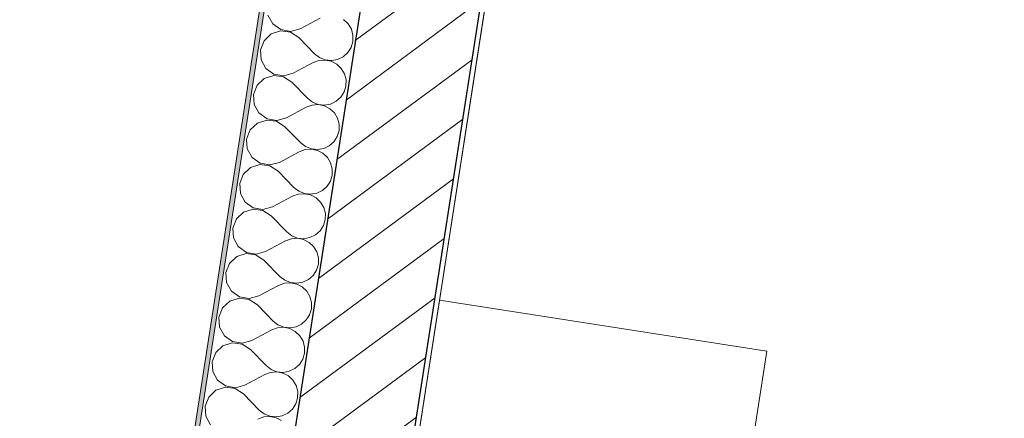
# Model space of a CAD drawing. Header units: metres. Extents: x 5509548 to 5517943, y 5680530 to 5684871.
# Tile 89 of 124: x 5516177.181 to 5516179.263, y 5683288.557 to 5683289.399. Entities that reach past the tile are written whole.
import ezdxf

# ---------------------------------------------------------------- set-up
doc = ezdxf.new("R2010")
doc.units = ezdxf.units.M
doc.linetypes.add('Przerywana', pattern=[240, 120, -120])
for name, color, linetype in [('Nowe_A-Meble-Sypialnia', 7, 'CONTINUOUS'), ('Nowe_A-Posadzki', 7, 'CONTINUOUS'), ('Nowe_A-Ściany-Zewnętrzne', 7, 'CONTINUOUS')]:
    doc.layers.add(name, color=color, linetype=linetype)
for name, color, linetype, lineweight in [('Nowe_A-Meble-Sypialnia_Nr_pióra__4', 7, 'CONTINUOUS', 13), ('Nowe_A-Posadzki_Nr_pióra__89', 7, 'CONTINUOUS', 13), ('Nowe_A-Ściany-Zewnętrzne_Nr_pióra__174', 7, 'CONTINUOUS', 5), ('Nowe_A-Ściany-Zewnętrzne_Nr_pióra__27', 7, 'CONTINUOUS', 25), ('Nowe_A-Ściany-Zewnętrzne_Nr_pióra__47', 7, 'CONTINUOUS', 15), ('Nowe_A-Ściany-Zewnętrzne_Nr_pióra__67', 7, 'CONTINUOUS', 13)]:
    doc.layers.add(name, color=color, linetype=linetype, lineweight=lineweight)
doc.layers.add('Nowe_A-Strefy-Parter_Nr_pióra__94', color=7, linetype='CONTINUOUS', lineweight=13, true_color=0xe4ad2c)
pattern_1 = [(0, (0, 0), (0, 86.60254037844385), [0, -50]), (0, (25, 43.30126941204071), (0, 86.60254037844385), [0, -50])]

# ---------------------------------------------------------------- blocks, each defined once
blk = doc.blocks.new('Strop_4', base_point=(65240.07224493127, -99177.59784355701))
at = {"layer": 'Nowe_A-Posadzki_Nr_pióra__89', "color": 7, "linetype": 'Continuous', "lineweight": 13, "flags": 128}
blk.add_lwpolyline([(65240.07224493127, -99177.59784355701), (65240.07224493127, -116907.597843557), (90770.07224493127, -116907.597843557), (90770.07224493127, -99177.59784355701)], close=True, dxfattribs=at)
blk = doc.blocks.new('*X180')
at = {"layer": 'Nowe_A-Ściany-Zewnętrzne_Nr_pióra__174', "color": 7, "linetype": 'Continuous', "lineweight": 5}
for p, q in [((64861.02462588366, -114085.7142857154), (64899.11986397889, -114057.142857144)), ((64959.81552709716, -114060.0868896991), (64948.98717805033, -114052.6463242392)), ((64968.19847390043, -114070.2032803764), (64959.81552709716, -114060.0868896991)), ((64789.427959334, -114068.0249926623), (64802.3230586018, -114084.4938145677)), ((64973.49788101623, -114082.2254033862), (64968.19847390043, -114070.2032803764)), ((64975.31034016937, -114095.2380952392), (64973.49788101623, -114082.2254033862)), ((64802.3230586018, -114084.4938145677), (64821.03146698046, -114093.8480187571)), ((64821.03146698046, -114096.6281717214), (64802.3230586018, -114105.9823759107)), ((64821.03146698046, -114093.8480187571), (64841.94358406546, -114094.282805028)), ((64841.94358406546, -114096.1933854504), (64821.03146698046, -114096.6281717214)), ((64841.94358406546, -114094.282805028), (64861.02462588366, -114085.7142857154)), ((64861.02462588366, -114104.7619047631), (64841.94358406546, -114096.1933854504)), ((64973.49788101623, -114108.2507870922), (64975.31034016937, -114095.2380952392)), ((64789.427959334, -114122.4511978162), (64784.83414969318, -114142.8571428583)), ((64802.3230586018, -114105.9823759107), (64789.427959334, -114122.4511978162)), ((64861.02462588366, -114104.7619047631), (64899.11986397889, -114133.3333333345)), ((64959.81552709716, -114130.3893007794), (64968.19847390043, -114120.2729101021)), ((64968.19847390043, -114120.2729101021), (64973.49788101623, -114108.2507870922)), ((64784.83414969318, -114142.8571428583), (64789.427959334, -114163.2630879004)), ((64899.11986397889, -114133.3333333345), (64910.61749295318, -114139.6909811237)), ((64910.61749295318, -114146.0233045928), (64899.11986397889, -114152.3809523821)), ((64910.61749295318, -114139.6909811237), (64923.41483563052, -114142.664729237)), ((64923.41483563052, -114143.0495564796), (64910.61749295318, -114146.0233045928)), ((64923.41483563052, -114142.664729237), (64936.53771625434, -114142.0282062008)), ((64936.53771625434, -114143.6860795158), (64923.41483563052, -114143.0495564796)), ((64936.53771625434, -114142.0282062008), (64948.98717805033, -114137.8298662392)), ((64948.98717805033, -114147.8844194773), (64936.53771625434, -114143.6860795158)), ((64948.98717805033, -114137.8298662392), (64959.81552709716, -114130.3893007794)), ((64789.427959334, -114163.2630879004), (64802.3230586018, -114179.7319098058)), ((64861.02462588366, -114180.9523809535), (64899.11986397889, -114152.3809523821)), ((64959.81552709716, -114155.3249849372), (64948.98717805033, -114147.8844194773)), ((64968.19847390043, -114165.4413756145), (64959.81552709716, -114155.3249849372)), ((64973.49788101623, -114177.4634986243), (64968.19847390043, -114165.4413756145)), ((64802.3230586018, -114179.7319098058), (64821.03146698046, -114189.0861139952)), ((64841.94358406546, -114189.5209002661), (64861.02462588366, -114180.9523809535)), ((64975.31034016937, -114190.4761904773), (64973.49788101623, -114177.4634986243)), ((64802.3230586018, -114201.2204711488), (64789.427959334, -114217.6892930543)), ((64821.03146698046, -114191.8662669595), (64802.3230586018, -114201.2204711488)), ((64821.03146698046, -114189.0861139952), (64841.94358406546, -114189.5209002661)), ((64841.94358406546, -114191.4314806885), (64821.03146698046, -114191.8662669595)), ((64861.02462588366, -114200.0000000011), (64841.94358406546, -114191.4314806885)), ((64861.02462588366, -114200.0000000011), (64899.11986397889, -114228.5714285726)), ((64968.19847390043, -114215.5110053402), (64973.49788101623, -114203.4888823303)), ((64973.49788101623, -114203.4888823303), (64975.31034016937, -114190.4761904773)), ((64789.427959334, -114217.6892930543), (64784.83414969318, -114238.0952380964)), ((64899.11986397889, -114228.5714285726), (64910.61749295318, -114234.9290763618)), ((64948.98717805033, -114233.0679614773), (64959.81552709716, -114225.6273960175)), ((64959.81552709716, -114225.6273960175), (64968.19847390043, -114215.5110053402)), ((64784.83414969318, -114238.0952380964), (64789.427959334, -114258.5011831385)), ((64861.02462588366, -114276.1904761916), (64899.11986397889, -114247.6190476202)), ((64910.61749295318, -114241.2613998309), (64899.11986397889, -114247.6190476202)), ((64910.61749295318, -114234.9290763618), (64923.41483563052, -114237.9028244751)), ((64923.41483563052, -114238.2876517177), (64910.61749295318, -114241.2613998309)), ((64923.41483563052, -114237.9028244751), (64936.53771625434, -114237.2663014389)), ((64936.53771625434, -114238.9241747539), (64923.41483563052, -114238.2876517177)), ((64936.53771625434, -114237.2663014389), (64948.98717805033, -114233.0679614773)), ((64948.98717805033, -114243.1225147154), (64936.53771625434, -114238.9241747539)), ((64959.81552709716, -114250.5630801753), (64948.98717805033, -114243.1225147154)), ((64789.427959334, -114258.5011831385), (64802.3230586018, -114274.9700050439)), ((64968.19847390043, -114260.6794708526), (64959.81552709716, -114250.5630801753)), ((64973.49788101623, -114272.7015938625), (64968.19847390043, -114260.6794708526)), ((64802.3230586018, -114274.9700050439), (64821.03146698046, -114284.3242092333)), ((64821.03146698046, -114287.1043621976), (64802.3230586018, -114296.458566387)), ((64821.03146698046, -114284.3242092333), (64841.94358406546, -114284.7589955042)), ((64841.94358406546, -114286.6695759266), (64821.03146698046, -114287.1043621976)), ((64841.94358406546, -114284.7589955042), (64861.02462588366, -114276.1904761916)), ((64861.02462588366, -114295.2380952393), (64841.94358406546, -114286.6695759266)), ((64975.31034016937, -114285.7142857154), (64973.49788101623, -114272.7015938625)), ((64973.49788101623, -114298.7269775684), (64975.31034016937, -114285.7142857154)), ((64802.3230586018, -114296.458566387), (64789.427959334, -114312.9273882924)), ((64861.02462588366, -114295.2380952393), (64899.11986397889, -114323.8095238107)), ((64959.81552709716, -114320.8654912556), (64968.19847390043, -114310.7491005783)), ((64968.19847390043, -114310.7491005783), (64973.49788101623, -114298.7269775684)), ((64789.427959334, -114312.9273882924), (64784.83414969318, -114333.3333333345)), ((64784.83414969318, -114333.3333333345), (64789.427959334, -114353.7392783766)), ((64899.11986397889, -114323.8095238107), (64910.61749295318, -114330.1671716)), ((64910.61749295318, -114330.1671716), (64923.41483563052, -114333.1409197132)), ((64923.41483563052, -114333.5257469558), (64910.61749295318, -114336.499495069)), ((64923.41483563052, -114333.1409197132), (64936.53771625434, -114332.504396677)), ((64936.53771625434, -114334.162269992), (64923.41483563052, -114333.5257469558)), ((64936.53771625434, -114332.504396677), (64948.98717805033, -114328.3060567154)), ((64948.98717805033, -114328.3060567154), (64959.81552709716, -114320.8654912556)), ((64789.427959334, -114353.7392783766), (64802.3230586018, -114370.208100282)), ((64861.02462588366, -114371.4285714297), (64899.11986397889, -114342.8571428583)), ((64910.61749295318, -114336.499495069), (64899.11986397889, -114342.8571428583)), ((64948.98717805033, -114338.3606099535), (64936.53771625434, -114334.162269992)), ((64959.81552709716, -114345.8011754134), (64948.98717805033, -114338.3606099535)), ((64968.19847390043, -114355.9175660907), (64959.81552709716, -114345.8011754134)), ((64802.3230586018, -114370.208100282), (64821.03146698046, -114379.5623044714)), ((64841.94358406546, -114379.9970907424), (64861.02462588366, -114371.4285714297)), ((64973.49788101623, -114367.9396891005), (64968.19847390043, -114355.9175660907)), ((64975.31034016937, -114380.9523809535), (64973.49788101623, -114367.9396891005)), ((64802.3230586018, -114391.696661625), (64789.427959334, -114408.1654835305)), ((64821.03146698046, -114382.3424574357), (64802.3230586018, -114391.696661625)), ((64821.03146698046, -114379.5623044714), (64841.94358406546, -114379.9970907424)), ((64841.94358406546, -114381.9076711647), (64821.03146698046, -114382.3424574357)), ((64861.02462588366, -114390.4761904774), (64841.94358406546, -114381.9076711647)), ((64861.02462588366, -114390.4761904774), (64899.11986397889, -114419.0476190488)), ((64968.19847390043, -114405.9871958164), (64973.49788101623, -114393.9650728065)), ((64973.49788101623, -114393.9650728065), (64975.31034016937, -114380.9523809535)), ((64789.427959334, -114408.1654835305), (64784.83414969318, -114428.5714285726)), ((64948.98717805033, -114423.5441519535), (64959.81552709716, -114416.1035864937)), ((64959.81552709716, -114416.1035864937), (64968.19847390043, -114405.9871958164)), ((64784.83414969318, -114428.5714285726), (64789.427959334, -114448.9773736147)), ((64899.11986397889, -114419.0476190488), (64910.61749295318, -114425.4052668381)), ((64910.61749295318, -114431.7375903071), (64899.11986397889, -114438.0952380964)), ((64910.61749295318, -114425.4052668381), (64923.41483563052, -114428.3790149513)), ((64923.41483563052, -114428.7638421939), (64910.61749295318, -114431.7375903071)), ((64923.41483563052, -114428.3790149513), (64936.53771625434, -114427.7424919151)), ((64936.53771625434, -114429.4003652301), (64923.41483563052, -114428.7638421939)), ((64936.53771625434, -114427.7424919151), (64948.98717805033, -114423.5441519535)), ((64948.98717805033, -114433.5987051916), (64936.53771625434, -114429.4003652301)), ((64959.81552709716, -114441.0392706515), (64948.98717805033, -114433.5987051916)), ((64789.427959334, -114448.9773736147), (64802.3230586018, -114465.4461955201)), ((64861.02462588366, -114466.6666666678), (64899.11986397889, -114438.0952380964)), ((64968.19847390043, -114451.1556613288), (64959.81552709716, -114441.0392706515)), ((64973.49788101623, -114463.1777843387), (64968.19847390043, -114451.1556613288)), ((64802.3230586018, -114465.4461955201), (64821.03146698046, -114474.8003997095)), ((64821.03146698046, -114477.5805526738), (64802.3230586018, -114486.9347568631)), ((64821.03146698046, -114474.8003997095), (64841.94358406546, -114475.2351859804)), ((64841.94358406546, -114477.1457664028), (64821.03146698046, -114477.5805526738)), ((64841.94358406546, -114475.2351859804), (64861.02462588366, -114466.6666666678)), ((64861.02462588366, -114485.7142857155), (64841.94358406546, -114477.1457664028)), ((64975.31034016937, -114476.1904761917), (64973.49788101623, -114463.1777843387)), ((64973.49788101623, -114489.2031680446), (64975.31034016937, -114476.1904761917)), ((64802.3230586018, -114486.9347568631), (64789.427959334, -114503.4035787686)), ((64861.02462588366, -114485.7142857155), (64899.11986397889, -114514.2857142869)), ((64968.19847390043, -114501.2252910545), (64973.49788101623, -114489.2031680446)), ((64789.427959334, -114503.4035787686), (64784.83414969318, -114523.8095238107)), ((64899.11986397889, -114514.2857142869), (64910.61749295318, -114520.6433620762)), ((64910.61749295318, -114520.6433620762), (64923.41483563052, -114523.6171101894)), ((64936.53771625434, -114522.9805871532), (64948.98717805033, -114518.7822471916)), ((64948.98717805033, -114518.7822471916), (64959.81552709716, -114511.3416817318)), ((64959.81552709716, -114511.3416817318), (64968.19847390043, -114501.2252910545)), ((64784.83414969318, -114523.8095238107), (64789.427959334, -114544.2154688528)), ((64861.02462588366, -114561.9047619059), (64899.11986397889, -114533.3333333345)), ((64910.61749295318, -114526.9756855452), (64899.11986397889, -114533.3333333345)), ((64923.41483563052, -114524.001937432), (64910.61749295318, -114526.9756855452)), ((64923.41483563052, -114523.6171101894), (64936.53771625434, -114522.9805871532)), ((64936.53771625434, -114524.6384604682), (64923.41483563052, -114524.001937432)), ((64948.98717805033, -114528.8368004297), (64936.53771625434, -114524.6384604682)), ((64959.81552709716, -114536.2773658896), (64948.98717805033, -114528.8368004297)), ((64968.19847390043, -114546.3937565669), (64959.81552709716, -114536.2773658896)), ((64789.427959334, -114544.2154688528), (64802.3230586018, -114560.6842907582)), ((64802.3230586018, -114560.6842907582), (64821.03146698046, -114570.0384949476)), ((64841.94358406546, -114570.4732812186), (64861.02462588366, -114561.9047619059)), ((64973.49788101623, -114558.4158795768), (64968.19847390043, -114546.3937565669)), ((64975.31034016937, -114571.4285714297), (64973.49788101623, -114558.4158795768)), ((64802.3230586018, -114582.1728521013), (64789.427959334, -114598.6416740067)), ((64821.03146698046, -114572.8186479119), (64802.3230586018, -114582.1728521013)), ((64821.03146698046, -114570.0384949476), (64841.94358406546, -114570.4732812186)), ((64841.94358406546, -114572.3838616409), (64821.03146698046, -114572.8186479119)), ((64861.02462588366, -114580.9523809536), (64841.94358406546, -114572.3838616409)), ((64861.02462588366, -114580.9523809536), (64899.11986397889, -114609.523809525)), ((64973.49788101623, -114584.4412632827), (64975.31034016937, -114571.4285714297)), ((64789.427959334, -114598.6416740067), (64784.83414969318, -114619.0476190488)), ((64959.81552709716, -114606.5797769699), (64968.19847390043, -114596.4633862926)), ((64968.19847390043, -114596.4633862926), (64973.49788101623, -114584.4412632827)), ((64784.83414969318, -114619.0476190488), (64789.427959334, -114639.4535640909)), ((64899.11986397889, -114609.523809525), (64910.61749295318, -114615.8814573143)), ((64910.61749295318, -114622.2137807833), (64899.11986397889, -114628.5714285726)), ((64910.61749295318, -114615.8814573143), (64923.41483563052, -114618.8552054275)), ((64923.41483563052, -114619.2400326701), (64910.61749295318, -114622.2137807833)), ((64923.41483563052, -114618.8552054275), (64936.53771625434, -114618.2186823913)), ((64936.53771625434, -114619.8765557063), (64923.41483563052, -114619.2400326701)), ((64936.53771625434, -114618.2186823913), (64948.98717805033, -114614.0203424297)), ((64948.98717805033, -114624.0748956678), (64936.53771625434, -114619.8765557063)), ((64948.98717805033, -114614.0203424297), (64959.81552709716, -114606.5797769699)), ((64959.81552709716, -114631.5154611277), (64948.98717805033, -114624.0748956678)), ((64789.427959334, -114639.4535640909), (64802.3230586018, -114655.9223859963)), ((64861.02462588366, -114657.142857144), (64899.11986397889, -114628.5714285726)), ((64968.19847390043, -114641.631851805), (64959.81552709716, -114631.5154611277)), ((64973.49788101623, -114653.6539748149), (64968.19847390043, -114641.631851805)), ((64802.3230586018, -114655.9223859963), (64821.03146698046, -114665.2765901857)), ((64821.03146698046, -114665.2765901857), (64841.94358406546, -114665.7113764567)), ((64841.94358406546, -114665.7113764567), (64861.02462588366, -114657.142857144)), ((64975.31034016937, -114666.6666666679), (64973.49788101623, -114653.6539748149)), ((64973.49788101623, -114679.6793585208), (64975.31034016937, -114666.6666666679)), ((64802.3230586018, -114677.4109473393), (64789.427959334, -114693.8797692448)), ((64821.03146698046, -114668.05674315), (64802.3230586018, -114677.4109473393)), ((64841.94358406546, -114667.621956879), (64821.03146698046, -114668.05674315)), ((64861.02462588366, -114676.1904761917), (64841.94358406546, -114667.621956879)), ((64861.02462588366, -114676.1904761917), (64899.11986397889, -114704.7619047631)), ((64968.19847390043, -114691.7014815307), (64973.49788101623, -114679.6793585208)), ((64789.427959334, -114693.8797692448), (64784.83414969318, -114714.2857142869)), ((64899.11986397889, -114704.7619047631), (64910.61749295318, -114711.1195525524)), ((64948.98717805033, -114709.2584376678), (64959.81552709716, -114701.817872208)), ((64959.81552709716, -114701.817872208), (64968.19847390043, -114691.7014815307)), ((64784.83414969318, -114714.2857142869), (64789.427959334, -114734.691659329)), ((64861.02462588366, -114752.3809523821), (64899.11986397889, -114723.8095238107)), ((64910.61749295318, -114717.4518760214), (64899.11986397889, -114723.8095238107)), ((64910.61749295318, -114711.1195525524), (64923.41483563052, -114714.0933006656)), ((64923.41483563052, -114714.4781279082), (64910.61749295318, -114717.4518760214)), ((64923.41483563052, -114714.0933006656), (64936.53771625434, -114713.4567776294)), ((64936.53771625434, -114715.1146509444), (64923.41483563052, -114714.4781279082)), ((64936.53771625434, -114713.4567776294), (64948.98717805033, -114709.2584376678)), ((64948.98717805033, -114719.3129909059), (64936.53771625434, -114715.1146509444)), ((64959.81552709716, -114726.7535563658), (64948.98717805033, -114719.3129909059)), ((64968.19847390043, -114736.8699470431), (64959.81552709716, -114726.7535563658)), ((64789.427959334, -114734.691659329), (64802.3230586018, -114751.1604812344)), ((64973.49788101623, -114748.892070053), (64968.19847390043, -114736.8699470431)), ((64975.31034016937, -114761.904761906), (64973.49788101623, -114748.892070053)), ((64802.3230586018, -114751.1604812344), (64821.03146698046, -114760.5146854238)), ((64821.03146698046, -114763.2948383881), (64802.3230586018, -114772.6490425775)), ((64821.03146698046, -114760.5146854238), (64841.94358406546, -114760.9494716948)), ((64841.94358406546, -114762.8600521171), (64821.03146698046, -114763.2948383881)), ((64841.94358406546, -114760.9494716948), (64861.02462588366, -114752.3809523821)), ((64861.02462588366, -114771.4285714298), (64841.94358406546, -114762.8600521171)), ((64973.49788101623, -114774.9174537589), (64975.31034016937, -114761.904761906)), ((64789.427959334, -114789.1178644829), (64784.83414969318, -114809.523809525)), ((64802.3230586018, -114772.6490425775), (64789.427959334, -114789.1178644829)), ((64861.02462588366, -114771.4285714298), (64899.11986397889, -114800.0000000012)), ((64959.81552709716, -114797.0559674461), (64968.19847390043, -114786.9395767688)), ((64968.19847390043, -114786.9395767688), (64973.49788101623, -114774.9174537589)), ((64784.83414969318, -114809.523809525), (64789.427959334, -114829.9297545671)), ((64899.11986397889, -114800.0000000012), (64910.61749295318, -114806.3576477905)), ((64910.61749295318, -114806.3576477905), (64923.41483563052, -114809.3313959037)), ((64923.41483563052, -114809.7162231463), (64910.61749295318, -114812.6899712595)), ((64923.41483563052, -114809.3313959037), (64936.53771625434, -114808.6948728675)), ((64936.53771625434, -114810.3527461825), (64923.41483563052, -114809.7162231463)), ((64936.53771625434, -114808.6948728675), (64948.98717805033, -114804.4965329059)), ((64948.98717805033, -114814.5510861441), (64936.53771625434, -114810.3527461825)), ((64948.98717805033, -114804.4965329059), (64959.81552709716, -114797.0559674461)), ((64789.427959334, -114829.9297545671), (64802.3230586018, -114846.3985764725)), ((64861.02462588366, -114847.6190476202), (64899.11986397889, -114819.0476190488)), ((64910.61749295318, -114812.6899712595), (64899.11986397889, -114819.0476190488)), ((64959.81552709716, -114821.9916516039), (64948.98717805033, -114814.5510861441)), ((64968.19847390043, -114832.1080422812), (64959.81552709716, -114821.9916516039)), ((64973.49788101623, -114844.1301652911), (64968.19847390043, -114832.1080422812)), ((64802.3230586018, -114846.3985764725), (64821.03146698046, -114855.7527806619)), ((64841.94358406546, -114856.1875669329), (64861.02462588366, -114847.6190476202)), ((64975.31034016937, -114857.142857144), (64973.49788101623, -114844.1301652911)), ((64802.3230586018, -114867.8871378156), (64789.427959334, -114884.355959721)), ((64821.03146698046, -114858.5329336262), (64802.3230586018, -114867.8871378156)), ((64821.03146698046, -114855.7527806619), (64841.94358406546, -114856.1875669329)), ((64841.94358406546, -114858.0981473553), (64821.03146698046, -114858.5329336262)), ((64861.02462588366, -114866.6666666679), (64841.94358406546, -114858.0981473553)), ((64861.02462588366, -114866.6666666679), (64899.11986397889, -114895.2380952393)), ((64968.19847390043, -114882.1776720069), (64973.49788101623, -114870.155548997)), ((64973.49788101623, -114870.155548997), (64975.31034016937, -114857.142857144)), ((64789.427959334, -114884.355959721), (64784.83414969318, -114904.7619047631)), ((64899.11986397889, -114895.2380952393), (64910.61749295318, -114901.5957430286)), ((64948.98717805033, -114899.734628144), (64959.81552709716, -114892.2940626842)), ((64959.81552709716, -114892.2940626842), (64968.19847390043, -114882.1776720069)), ((64784.83414969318, -114904.7619047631), (64789.427959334, -114925.1678498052)), ((64910.61749295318, -114907.9280664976), (64899.11986397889, -114914.2857142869)), ((64910.61749295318, -114901.5957430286), (64923.41483563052, -114904.5694911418)), ((64923.41483563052, -114904.9543183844), (64910.61749295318, -114907.9280664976)), ((64923.41483563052, -114904.5694911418), (64936.53771625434, -114903.9329681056)), ((64936.53771625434, -114905.5908414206), (64923.41483563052, -114904.9543183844)), ((64936.53771625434, -114903.9329681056), (64948.98717805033, -114899.734628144)), ((64948.98717805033, -114909.7891813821), (64936.53771625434, -114905.5908414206)), ((64789.427959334, -114925.1678498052), (64802.3230586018, -114941.6366717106))]:
    blk.add_line(p, q, dxfattribs=at)
blk = doc.blocks.new('Ściana_50', base_point=(65105.07224493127, -99042.597843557))
at = {"layer": 'Nowe_A-Ściany-Zewnętrzne', "linetype": 'Continuous', "lineweight": 0, "true_color": 0x000000}
h = blk.add_hatch(dxfattribs=at)
h.set_pattern_fill('Tynk', color=18, style=0, pattern_type=2)
h.set_pattern_definition(pattern_1)
h.paths.add_polyline_path([(64770.07224493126, -117367.597843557), (64780.07216554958, -117367.597843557), (64780.07224877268, -111792.595826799), (64770.07224493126, -111792.595826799)])
h = blk.add_hatch(dxfattribs=at)
h.set_pattern_fill('Bloczki_ceramiczne', color=18, style=0, pattern_type=2)
h.set_pattern_definition([(45, (0, 0), (-63.63960862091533, 63.63960862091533), [])])
h.paths.add_polyline_path([(65230.07224493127, -116917.597843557), (65230.07224493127, -112987.7344470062), (64980.07224493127, -112987.7344470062), (64980.07224493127, -116917.597843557)])
h = blk.add_hatch(dxfattribs=at)
h.set_pattern_fill('Tynk', color=18, style=0, pattern_type=2)
h.set_pattern_definition(pattern_1)
h.paths.add_polyline_path([(65240.07224493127, -116907.597843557), (65240.07224493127, -112997.7344470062), (65230.07224493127, -112997.7344470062), (65230.07224493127, -116907.597843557)])
at = {"layer": 'Nowe_A-Ściany-Zewnętrzne_Nr_pióra__27', "color": 7, "linetype": 'Continuous', "lineweight": 25}
for p, q in [((64980.07224493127, -112987.7344470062), (64980.07224493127, -116917.597843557)), ((65230.07224493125, -116907.5978367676), (65230.07224493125, -112997.7344328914))]:
    blk.add_line(p, q, dxfattribs=at)
at = {"layer": 'Nowe_A-Ściany-Zewnętrzne_Nr_pióra__47', "color": 7, "linetype": 'Continuous', "lineweight": 15, "flags": 128}
for points in [[(64770.07224493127, -111792.5957407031), (64770.07224493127, -117367.597843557)], [(65240.07224493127, -116907.597843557), (65240.07224493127, -112997.7344470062)]]:
    blk.add_lwpolyline(points, dxfattribs=at)
at = {"layer": 'Nowe_A-Ściany-Zewnętrzne_Nr_pióra__67', "color": 7, "linetype": 'Continuous', "lineweight": 13}
blk.add_line((64780.072270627, -111792.5958277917), (64780.072270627, -117167.597843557), dxfattribs=at)
at = {"layer": 'Nowe_A-Ściany-Zewnętrzne', "color": 7, "lineweight": 25}
blk.add_blockref('*X180', (0, 0), dxfattribs=at)
blk = doc.blocks.new('Biurko prostokątne 27')
at = {"layer": 'Nowe_A-Meble-Sypialnia_Nr_pióra__4', "color": 7, "linetype": 'Przerywana', "lineweight": 13}
for p, q in [((0, 684.9999999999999), (400, 684.9999999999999)), ((400, 684.9999999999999), (400, 0))]:
    blk.add_line(p, q, dxfattribs=at)
at = {"layer": 'Nowe_A-Meble-Sypialnia_Nr_pióra__4', "color": 7, "linetype": 'Continuous', "lineweight": 13, "flags": 128}
blk.add_lwpolyline([(0, 0), (1400, 0), (1400, 700), (0, 700)], close=True, dxfattribs=at)

msp = doc.modelspace()

# ---------------------------------------------------------------- linework, layer by layer
at = {"layer": 'Nowe_A-Strefy-Parter_Nr_pióra__94', "color": 42, "linetype": 'Continuous', "lineweight": 13, "true_color": 0xe4ad2c, "flags": 128}
msp.add_lwpolyline([(5516179.985337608, 5683286.156687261), (5516180.588341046, 5683290.044604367), (5516178.315509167, 5683290.397113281), (5516177.716266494, 5683286.53344404)], close=True, dxfattribs=at)

# ---------------------------------------------------------------- block references
at = {"layer": 'Nowe_A-Meble-Sypialnia', "color": 7, "linetype": 'Continuous', "lineweight": 13, "xscale": -0.001, "yscale": 0.001, "rotation": 261.1838518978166}
msp.add_blockref('Biurko prostokątne 27', (5516177.854204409, 5683287.422810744), dxfattribs=at)
at = {"layer": 'Nowe_A-Posadzki', "color": 7, "linetype": 'Continuous', "lineweight": 13, "xscale": 0.001, "yscale": 0.001, "zscale": 0.001, "rotation": 351.1838518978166}
msp.add_blockref('Strop_4', (5516180.43364342, 5683304.05396808), dxfattribs=at)
at = {"layer": 'Nowe_A-Ściany-Zewnętrzne', "color": 7, "lineweight": 25, "xscale": 0.001, "yscale": 0.001, "zscale": 0.001, "rotation": 351.1838518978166}
msp.add_blockref('Ściana_50', (5516180.320929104, 5683304.208063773), dxfattribs=at)

doc.saveas('drawing.dxf')
